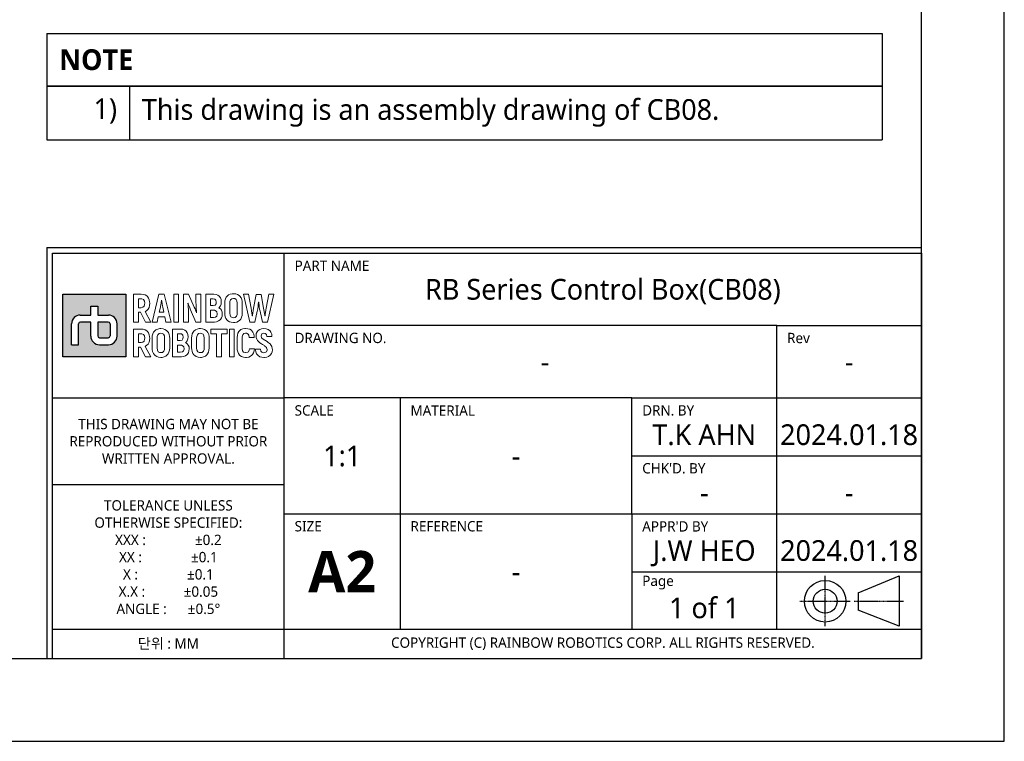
# Model space of a CAD drawing. Header units: millimetres. Extents: x 0 to 2376, y 0 to 1680.
# Tile 37 of 56: x 1703 to 2376, y 0 to 493. Entities that reach past the tile are written whole.
import ezdxf
from ezdxf.enums import TextEntityAlignment as Align

# ---------------------------------------------------------------- set-up
doc = ezdxf.new("R2010")
doc.units = ezdxf.units.MM
doc.header["$LTSCALE"] = 0.2
doc.linetypes.add('CENTER2', pattern=[1.125, 0.75, -0.125, 0.125, -0.125])
for name, color, linetype in [('02_Center Line', 1, 'CENTER2'), ('05_Section Line', 3, 'Continuous'), ('09_Table Line', 2, 'Continuous'), ('10_Drawing Template', 2, 'Continuous')]:
    doc.layers.add(name, color=color, linetype=linetype)
doc.layers.add('14_Mark', color=7, linetype='Continuous', true_color=0xe03c31)
doc.styles.add('Rainbow-2.5 Style', font='malgunsl.ttf')
doc.styles.add('Rainbow-4.0 Style', font='malgunsl.ttf')

# ---------------------------------------------------------------- blocks, each defined once
blk = doc.blocks.new('A$C5c51ae111123')
at = {"layer": '14_Mark'}
h = blk.add_hatch(color=256, dxfattribs=at)
h.dxf.hatch_style = 1
h.paths.add_polyline_path([(443.88, 76.44), (433.14, 76.44), (433.14, 65.7), (443.88, 65.7)])
h.paths.add_polyline_path([(439.1, 74.35), (439.1, 72.86), (440.9, 72.86, -0.414214), (442.38, 71.37), (442.38, 69.27, -0.414214), (440.9, 67.79), (439.39, 67.79, -0.414214), (437.91, 69.27), (437.91, 71.66), (436.12, 71.66, 0.414214), (435.82, 71.37), (435.82, 67.79), (434.63, 67.79), (434.63, 71.37, -0.414214), (436.11, 72.86), (437.91, 72.86), (437.91, 74.35)], flags=16)
h.paths.add_polyline_path([(440.89, 71.66, -0.414214), (441.19, 71.37), (441.19, 69.28, -0.414214), (440.89, 68.98), (439.4, 68.98, -0.414214), (439.1, 69.28), (439.1, 71.66)], flags=0)
h = blk.add_hatch(color=256, dxfattribs=at)
h.dxf.hatch_style = 1
h.paths.add_polyline_path([(441.19, 71.37, 0.414214), (440.89, 71.66), (439.1, 71.66), (439.1, 69.28, 0.414214), (439.4, 68.98), (440.89, 68.98, 0.414214), (441.19, 69.28)])
at = {"linetype": 'Continuous'}
for p, q in [((569.03, 25.37), (576.01, 28.26)), ((576.01, 28.26), (576.01, 19.67)), ((569.03, 25.37), (569.03, 22.41)), ((576.01, 19.67), (569.03, 22.41))]:
    blk.add_line(p, q, dxfattribs=at)
blk.add_lwpolyline([(0, 0), (594, 0), (594, 420), (0, 420)], close=True)
at = {"lineweight": 0}
for points in [[(446.5, 76.44), (445.19, 76.44), (445.19, 71.66), (446.03, 71.66), (446.03, 73.33), (446.41, 73.33)], [(447.77, 75.77), (447.59, 76.03), (447.48, 76.13), (447.21, 76.3), (446.88, 76.4), (446.5, 76.44)], [(447.7, 73.88), (447.85, 74.17), (447.94, 74.5), (447.97, 74.89), (447.96, 75.11), (447.9, 75.47), (447.77, 75.77)], [(450.45, 76.44), (449.55, 76.44), (448.38, 71.66), (449.25, 71.66), (449.44, 72.53), (450.56, 72.53)], [(450.56, 72.53), (450.75, 71.66), (451.62, 71.66), (450.45, 76.44)], [(454.6, 76.44), (453.76, 76.44), (453.76, 71.66), (454.59, 71.66), (454.59, 73.11), (454.58, 73.47), (454.57, 73.83), (454.55, 74.18), (454.52, 74.54), (454.49, 74.88), (454.51, 74.9)], [(455.97, 73.22), (455.94, 73.31), (455.8, 73.68), (455.71, 73.9), (455.59, 74.19), (454.6, 76.44)], [(455.87, 71.66), (456.7, 71.66), (456.7, 76.44)], [(456.7, 76.44), (455.87, 76.44), (455.87, 74.98), (455.88, 74.67), (455.89, 74.33), (455.92, 73.97), (455.95, 73.61), (455.99, 73.24), (455.97, 73.22)], [(458.94, 76.44), (457.55, 76.44), (457.55, 71.66), (458.98, 71.66), (459.05, 71.67), (459.41, 71.72), (459.72, 71.85), (459.99, 72.05), (460.04, 72.1), (460.22, 72.37)], [(460.04, 75.81), (459.85, 76.07), (459.62, 76.26), (459.3, 76.39), (458.94, 76.44)], [(460.04, 74.43), (460.16, 74.74), (460.2, 75.11), (460.2, 75.12), (460.16, 75.49), (460.04, 75.81)], [(462.28, 76.51), (462.08, 76.5), (461.73, 76.44), (461.43, 76.3), (461.18, 76.09), (461.05, 75.92), (460.9, 75.62), (460.81, 75.29), (460.78, 74.9), (460.78, 73.2), (460.79, 72.93), (460.87, 72.58), (460.99, 72.27)], [(460.99, 72.27), (461.18, 72.01), (461.3, 71.89), (461.58, 71.72), (461.91, 71.62), (462.28, 71.59), (462.49, 71.6), (462.84, 71.66), (463.13, 71.81), (463.39, 72.01), (463.52, 72.18), (463.66, 72.47), (463.75, 72.81), (463.78, 73.2), (463.78, 74.9), (463.77, 75.17), (463.7, 75.52), (463.57, 75.83)], [(463.57, 75.83), (463.39, 76.09), (463.26, 76.2), (462.99, 76.38), (462.66, 76.48), (462.28, 76.51)], [(464.85, 76.44), (463.98, 76.44), (465.05, 71.66)], [(465.48, 72.72), (465.46, 72.89), (465.42, 73.2), (465.35, 73.58), (465.28, 74.01), (464.85, 76.44)], [(467.02, 76.36), (466.14, 76.36), (465.72, 74.03), (465.65, 73.61), (465.58, 73.16), (465.53, 72.87), (465.51, 72.72), (465.48, 72.72)], [(467.65, 72.72), (467.64, 72.82), (467.59, 73.08), (467.53, 73.48), (467.44, 74.03), (467.02, 76.36)], [(467.22, 71.66), (468.11, 71.66), (469.18, 76.44)], [(469.18, 76.44), (468.31, 76.44), (467.89, 74.01), (467.83, 73.7), (467.76, 73.31), (467.71, 72.98), (467.68, 72.72), (467.65, 72.72)], [(446.49, 75.64), (446.65, 75.62), (446.91, 75.5), (447.06, 75.26), (447.11, 74.89), (447.1, 74.69), (447, 74.37), (446.8, 74.19), (446.49, 74.12), (446.03, 74.12)], [(446.03, 74.12), (446.03, 75.64), (446.49, 75.64)], [(449.61, 73.33), (449.8, 74.21), (449.82, 74.3), (449.87, 74.61), (449.93, 74.97), (449.99, 75.38), (450.01, 75.38)], [(450.01, 75.38), (450.04, 75.21), (450.1, 74.77), (450.16, 74.44), (450.2, 74.21), (450.39, 73.33), (449.61, 73.33)], [(454.51, 74.9), (454.52, 74.85), (454.61, 74.63), (454.75, 74.26), (454.95, 73.74), (455.87, 71.66)], [(458.81, 75.64), (459.08, 75.6), (459.28, 75.41), (459.35, 75.07), (459.31, 74.77), (459.14, 74.55), (458.84, 74.47), (458.38, 74.47)], [(458.38, 74.47), (458.38, 75.64), (458.81, 75.64)], [(460.22, 73.69), (460.05, 73.91), (459.76, 74.11), (459.84, 74.17), (460.04, 74.43)], [(462.28, 72.39), (462.08, 72.42), (461.84, 72.56), (461.7, 72.82), (461.64, 73.2), (461.64, 74.9), (461.66, 75.17), (461.78, 75.47), (461.98, 75.64), (462.28, 75.71)], [(462.28, 75.71), (462.49, 75.68), (462.73, 75.54), (462.87, 75.28), (462.92, 74.9), (462.92, 73.2), (462.9, 72.94), (462.79, 72.64), (462.59, 72.46), (462.28, 72.39)], [(465.05, 71.66), (465.94, 71.66), (466.34, 73.5), (466.36, 73.62), (466.43, 73.96), (466.48, 74.3), (466.53, 74.67), (466.57, 75.05), (466.6, 75.05)], [(466.6, 75.05), (466.61, 74.9), (466.65, 74.55), (466.69, 74.19), (466.75, 73.84), (466.82, 73.5), (467.22, 71.66)], [(446.41, 73.33), (447.26, 71.66), (448.18, 71.66), (447.22, 73.48)], [(447.22, 73.48), (447.23, 73.48), (447.49, 73.65), (447.7, 73.88)], [(458.85, 73.69), (459.05, 73.67), (459.34, 73.53), (459.43, 73.41), (459.51, 73.06), (459.51, 72.99), (459.42, 72.69), (459.2, 72.51), (458.85, 72.46), (458.38, 72.46)], [(458.38, 72.46), (458.38, 73.69), (458.85, 73.69)], [(460.22, 72.37), (460.34, 72.69), (460.37, 73.06), (460.34, 73.37), (460.22, 73.69)], [(446.5, 70.46), (445.19, 70.46), (445.19, 65.7), (446.03, 65.7), (446.03, 67.36), (446.41, 67.36)], [(446.49, 69.67), (446.65, 69.65), (446.91, 69.53), (447.06, 69.29), (447.11, 68.92), (447.1, 68.71), (447, 68.41), (446.8, 68.22), (446.49, 68.16), (446.03, 68.16)], [(446.03, 68.16), (446.03, 69.67), (446.49, 69.67)], [(447.77, 69.81), (447.59, 70.06), (447.48, 70.16), (447.21, 70.33), (446.88, 70.43), (446.5, 70.46)], [(447.7, 67.91), (447.85, 68.2), (447.94, 68.53), (447.97, 68.93), (447.96, 69.14), (447.9, 69.5), (447.77, 69.81)], [(449.88, 70.55), (449.68, 70.54), (449.33, 70.46), (449.03, 70.33), (448.78, 70.12), (448.64, 69.95), (448.5, 69.66), (448.41, 69.32), (448.38, 68.93), (448.38, 67.23), (448.39, 66.96), (448.46, 66.61), (448.59, 66.3)], [(448.59, 66.3), (448.78, 66.05), (448.9, 65.93), (449.18, 65.76), (449.5, 65.65), (449.88, 65.61), (450.08, 65.62), (450.43, 65.7), (450.73, 65.83), (450.98, 66.05), (451.11, 66.21), (451.26, 66.51), (451.35, 66.84), (451.38, 67.23), (451.38, 68.93), (451.36, 69.2), (451.3, 69.55), (451.17, 69.86)], [(449.88, 66.43), (449.67, 66.45), (449.44, 66.59), (449.29, 66.85), (449.24, 67.23), (449.24, 68.93), (449.26, 69.2), (449.37, 69.5), (449.58, 69.68), (449.88, 69.74)], [(451.17, 69.86), (450.98, 70.12), (450.86, 70.24), (450.58, 70.41), (450.25, 70.51), (449.88, 70.55)], [(449.88, 69.74), (450.09, 69.71), (450.33, 69.57), (450.47, 69.31), (450.51, 68.93), (450.51, 67.23), (450.49, 66.97), (450.38, 66.67), (450.18, 66.48), (449.88, 66.43)], [(453.29, 70.46), (451.89, 70.46), (451.89, 65.7), (453.4, 65.7), (453.76, 65.75), (454.07, 65.87), (454.34, 66.08), (454.38, 66.13), (454.57, 66.4)], [(453.16, 69.67), (453.43, 69.63), (453.63, 69.44), (453.7, 69.1), (453.65, 68.81), (453.49, 68.58), (453.19, 68.51), (452.73, 68.51)], [(452.73, 68.51), (452.73, 69.67), (453.16, 69.67)], [(454.39, 69.83), (454.2, 70.11), (453.96, 70.29), (453.65, 70.42), (453.29, 70.46)], [(454.38, 68.45), (454.51, 68.77), (454.55, 69.14), (454.55, 69.15), (454.51, 69.52), (454.39, 69.83)], [(456.63, 70.55), (456.43, 70.54), (456.08, 70.46), (455.78, 70.33), (455.53, 70.12), (455.39, 69.95), (455.25, 69.66), (455.16, 69.32), (455.13, 68.93), (455.13, 67.23), (455.14, 66.96), (455.21, 66.61), (455.34, 66.3)], [(455.34, 66.3), (455.53, 66.05), (455.66, 65.93), (455.93, 65.76), (456.26, 65.65), (456.63, 65.61), (456.83, 65.62), (457.18, 65.7), (457.48, 65.83), (457.73, 66.05), (457.87, 66.21), (458.02, 66.51), (458.1, 66.84), (458.13, 67.23), (458.13, 68.93), (458.12, 69.2), (458.05, 69.55), (457.92, 69.86)], [(456.63, 66.43), (456.42, 66.45), (456.19, 66.59), (456.04, 66.85), (455.99, 67.23), (455.99, 68.93), (456.01, 69.2), (456.12, 69.5), (456.33, 69.68), (456.63, 69.74)], [(457.92, 69.86), (457.73, 70.12), (457.61, 70.24), (457.33, 70.41), (457.01, 70.51), (456.63, 70.55)], [(456.63, 69.74), (456.84, 69.71), (457.08, 69.57), (457.22, 69.31), (457.26, 68.93), (457.26, 67.23), (457.25, 66.97), (457.14, 66.67), (456.93, 66.48), (456.63, 66.43)], [(463.05, 69.76), (462.96, 69.43), (462.93, 69.04), (462.93, 67.13), (462.93, 66.93), (463, 66.57), (463.12, 66.26), (463.31, 66.01), (463.39, 65.94), (463.65, 65.76), (463.98, 65.65), (464.36, 65.61), (464.52, 65.62), (464.88, 65.68), (465.19, 65.81), (465.44, 66.01), (465.53, 66.11), (465.7, 66.4)], [(464.36, 70.56), (464.23, 70.56), (463.87, 70.5), (463.56, 70.37), (463.31, 70.17), (463.21, 70.04), (463.05, 69.76)], [(464.36, 66.43), (464.28, 66.43), (464.01, 66.53), (463.85, 66.76), (463.79, 67.13), (463.79, 69.13), (463.87, 69.47), (464.06, 69.68), (464.35, 69.75)], [(464.35, 69.75), (464.53, 69.74), (464.82, 69.58), (464.91, 69.42), (464.99, 69.05), (465.83, 69.05), (465.81, 69.25), (465.74, 69.61), (465.61, 69.92), (465.42, 70.17), (465.34, 70.25), (465.07, 70.42), (464.74, 70.53), (464.36, 70.56)], [(467.49, 70.56), (467.46, 70.56), (467.09, 70.52), (466.77, 70.4), (466.51, 70.21), (466.31, 69.99), (466.18, 69.68), (466.14, 69.32), (466.17, 69.04), (466.28, 68.71), (466.4, 68.51), (466.64, 68.26), (466.8, 68.13), (467.1, 67.92), (467.27, 67.81), (467.56, 67.63), (467.66, 67.56), (467.91, 67.32), (467.95, 67.27), (468.05, 66.95), (468.05, 66.87), (467.91, 66.57), (467.84, 66.51), (467.49, 66.42)], [(468.76, 66.28), (468.89, 66.59), (468.93, 66.94), (468.91, 67.17), (468.83, 67.5), (468.75, 67.65), (468.55, 67.92), (468.45, 68.02), (468.16, 68.24), (468.06, 68.31), (467.76, 68.5), (467.67, 68.54), (467.38, 68.73), (467.35, 68.75), (467.1, 68.99), (466.99, 69.3), (466.99, 69.32), (467.13, 69.63), (467.15, 69.65), (467.49, 69.75)], [(468.69, 69.93), (468.49, 70.19), (468.45, 70.23), (468.19, 70.41), (467.86, 70.52), (467.49, 70.56)], [(467.49, 69.75), (467.72, 69.71), (467.93, 69.52), (468, 69.18), (468.86, 69.18), (468.86, 69.25), (468.81, 69.62), (468.69, 69.93)], [(446.41, 67.36), (447.26, 65.7), (448.18, 65.7), (447.22, 67.51)], [(447.22, 67.51), (447.23, 67.52), (447.49, 67.69), (447.7, 67.91)], [(453.2, 67.72), (453.4, 67.7), (453.69, 67.56), (453.78, 67.44), (453.86, 67.09), (453.86, 67.02), (453.77, 66.72), (453.55, 66.55), (453.2, 66.49), (452.73, 66.49)], [(452.73, 66.49), (452.73, 67.72), (453.2, 67.72)], [(454.56, 67.72), (454.39, 67.94), (454.11, 68.14), (454.18, 68.2), (454.38, 68.45)], [(454.57, 66.4), (454.68, 66.72), (454.72, 67.09), (454.69, 67.4), (454.56, 67.72)], [(465.85, 67.11), (465.01, 67.11), (464.97, 66.88), (464.83, 66.6), (464.71, 66.51), (464.36, 66.43)], [(465.7, 66.4), (465.8, 66.72), (465.85, 67.11)], [(466.9, 67.05), (466.04, 67.05), (466.05, 66.91), (466.11, 66.55), (466.24, 66.24), (466.44, 65.98), (466.51, 65.92), (466.78, 65.74), (467.11, 65.64), (467.49, 65.6), (467.61, 65.6), (467.97, 65.66), (468.28, 65.79), (468.54, 65.98), (468.56, 66), (468.76, 66.28)], [(467.49, 66.42), (467.47, 66.42), (467.15, 66.49), (466.97, 66.7), (466.9, 67.05)]]:
    blk.add_lwpolyline(points, dxfattribs=at)
for points in [[(452.08, 76.44), (452.91, 76.44), (452.91, 71.66), (452.08, 71.66), (452.08, 76.44)], [(461.18, 70.46), (458.41, 70.46), (458.41, 69.67), (459.37, 69.67), (459.37, 65.7), (460.23, 65.7), (460.23, 69.67), (461.18, 69.67)], [(461.58, 70.46), (462.42, 70.46), (462.42, 65.7), (461.58, 65.7), (461.58, 70.46)]]:
    blk.add_lwpolyline(points, close=True, dxfattribs=at)
at = {"linetype": 'Continuous'}
for radius in [3.55, 2.04]:
    blk.add_circle((563.39, 23.94), radius, dxfattribs=at)
at = {"layer": '02_Center Line'}
for p, q in [((563.39, 19.68), (563.39, 28.28)), ((559.05, 23.94), (567.65, 23.94)), ((568.33, 23.94), (576.78, 23.94))]:
    blk.add_line(p, q, dxfattribs=at)
at = {"layer": '05_Section Line', "linetype": 'Continuous'}
for q in [(430.37, 14.14), (579.86, 84.43)]:
    blk.add_line((430.37, 84.43), q, dxfattribs=at)
blk.add_lwpolyline([(579.86, 14.14), (579.86, 405.9), (14.14, 405.9), (14.14, 14.14)], close=True, dxfattribs=at)
at = {"layer": '09_Table Line'}
for p, q in [((431.36, 58.69), (431.36, 83.44)), ((431.36, 83.44), (470.96, 83.44)), ((470.96, 14.14), (470.96, 83.44)), ((470.96, 83.44), (579.86, 83.44)), ((579.86, 83.44), (579.86, 14.14)), ((555.11, 71.07), (470.96, 71.07)), ((555.11, 71.07), (579.86, 71.07)), ((555.11, 58.69), (555.11, 71.07)), ((431.36, 58.69), (470.96, 58.69)), ((431.36, 43.84), (431.36, 58.69)), ((530.36, 58.69), (470.96, 58.69)), ((490.76, 58.69), (490.76, 19.09)), ((530.36, 58.69), (555.11, 58.69)), ((530.36, 48.79), (530.36, 58.69)), ((555.11, 48.79), (555.11, 58.69)), ((555.11, 58.69), (579.86, 58.69)), ((530.36, 48.79), (555.11, 48.79)), ((530.36, 38.89), (530.36, 48.79)), ((555.11, 38.89), (555.11, 48.79)), ((555.11, 48.79), (579.86, 48.79)), ((470.96, 43.84), (431.36, 43.84)), ((431.36, 33.12), (431.36, 43.84)), ((470.96, 38.89), (579.86, 38.89)), ((530.36, 38.89), (530.36, 28.99)), ((555.11, 28.99), (555.11, 38.89)), ((431.36, 14.14), (431.36, 33.12)), ((530.36, 28.99), (530.36, 19.09)), ((530.36, 28.99), (555.11, 28.99)), ((555.11, 19.09), (555.11, 28.99)), ((555.11, 28.99), (579.86, 28.99)), ((470.96, 19.09), (431.36, 19.09)), ((579.86, 19.09), (470.96, 19.09)), ((431.36, 14.14), (470.96, 14.14)), ((470.96, 14.14), (579.86, 14.14))]:
    blk.add_line(p, q, dxfattribs=at)
at = {"layer": '14_Mark'}
for p, q in [((437.91, 72.86), (437.91, 74.35)), ((437.91, 74.35), (439.1, 74.35)), ((439.1, 74.35), (439.1, 72.86)), ((436.11, 72.86), (437.91, 72.86)), ((439.1, 72.86), (440.9, 72.86)), ((434.63, 67.79), (434.63, 71.37)), ((435.82, 67.79), (435.82, 71.37)), ((437.91, 71.66), (436.12, 71.66)), ((437.91, 69.27), (437.91, 71.66)), ((440.89, 71.66), (439.1, 71.66)), ((439.1, 71.66), (439.1, 69.28)), ((441.19, 71.37), (441.19, 69.28)), ((442.38, 71.37), (442.38, 69.27)), ((434.63, 67.79), (435.82, 67.79)), ((439.39, 67.79), (440.9, 67.79)), ((439.4, 68.98), (440.89, 68.98))]:
    blk.add_line(p, q, dxfattribs=at)
blk.add_lwpolyline([(433.14, 76.44), (443.88, 76.44), (443.88, 65.7), (433.14, 65.7)], close=True, dxfattribs=at)
for centre, radius, start, end in [((436.11, 71.37), 1.49, 90, 180), ((440.9, 71.37), 1.49, 0, 90), ((436.12, 71.37), 0.297, 90, 180), ((440.89, 71.37), 0.297, 0, 90), ((439.39, 69.27), 1.49, 180, 270), ((439.4, 69.28), 0.297, 180, 270), ((440.89, 69.28), 0.297, 270, 0), ((440.9, 69.27), 1.49, 270, 0)]:
    blk.add_arc(centre, radius, start, end, dxfattribs=at)
at = {"color": 2, "linetype": 'Continuous', "char_height": 1.7679, "width": 39.6, "attachment_point": 5, "style": 'Rainbow-4.0 Style'}
for s, insert in [('{\\C256;THIS DRAWING MAY NOT BE \\PREPRODUCED WITHOUT PRIOR \\PWRITTEN APPROVAL.}', (451.16, 51.27)), ('{\\C256;TOLERANCE UNLESS \\POTHERWISE SPECIFIED:\\PXXX :              %%P0.2\\PXX :              %%P0.1  \\PX :              %%P0.1\\PX.X :           %%P0.05\\PANGLE :      %%P0.5%%D}', (451.16, 31.47)), ('{\\C256;단위 : MM}', (451.16, 16.62))]:
    blk.add_mtext(s, dxfattribs=dict(at, insert=insert))
at = {"insert": (480.86, 28.99), "char_height": 7.0714, "width": 19.8, "attachment_point": 5, "style": 'Rainbow-4.0 Style'}
blk.add_mtext('{\\fMalgun Gothic|b1|i0|c129|p50;A2}', dxfattribs=at)
at = {"linetype": 'Continuous', "insert": (525.41, 16.67), "char_height": 1.7679, "width": 108.9, "attachment_point": 5, "style": 'Rainbow-4.0 Style'}
blk.add_mtext('COPYRIGHT (C) RAINBOW ROBOTICS CORP. ALL RIGHTS RESERVED.', dxfattribs=at)
at = {"linetype": 'Continuous', "style": 'Rainbow-4.0 Style'}
for tag, p in [('PART_NAME', (525.41, 77.26)), ('DRAWING_NO', (515.51, 64.88)), ('REV', (567.48, 64.88)), ('제도', (542.73, 52.41)), ('DATE_1', (567.48, 52.41)), ('SCALE', (480.86, 48.79)), ('MATERIAL', (510.56, 48.79)), ('검도', (542.73, 42.51)), ('DATE_2', (567.48, 42.51)), ('승인', (542.73, 32.61)), ('DATE_3', (567.48, 32.61)), ('REFERENCE', (510.56, 28.99)), ('PAGE', (542.73, 22.81))]:
    blk.add_attdef(tag, text='', height=3.54, dxfattribs=at).set_placement(p, align=Align.MIDDLE_CENTER)
at = {"layer": '10_Drawing Template', "linetype": 'Continuous', "attachment_point": 7, "style": 'Rainbow-4.0 Style'}
for s, insert, char_height in [('PART NAME', (472.73, 80.4), 1.768), ('DRAWING NO.', (472.73, 68.03), 1.7679), ('Rev', (556.88, 68.03), 1.768), ('SCALE', (472.73, 55.65), 1.768), ('MATERIAL', (492.53, 55.65), 1.768), ('DRN. BY', (532.13, 55.65), 1.768), ("CHK'D. BY", (532.13, 45.75), 1.768), ('SIZE', (472.73, 35.85), 1.768), ('REFERENCE', (492.53, 35.85), 1.768), ("APPR'D BY", (532.13, 35.85), 1.768), ('Page', (532.13, 25.95), 1.768)]:
    blk.add_mtext(s, dxfattribs=dict(at, insert=insert, char_height=char_height))
blk = doc.blocks.new('*T52')
at = {"color": 251, "transparency": 16777216}
for p, q in [((0, 0), (570.95, 0)), ((0, 0), (0, -72.68)), ((570.95, 0), (570.95, -72.68)), ((0, -35.81), (570.95, -35.81)), ((0, -35.85), (570.95, -35.85)), ((56.57, -35.85), (56.57, -72.68)), ((0, -72.68), (570.95, -72.68))]:
    blk.add_line(p, q, dxfattribs=at)
at = {"transparency": 16777216, "style": 'Rainbow-2.5 Style'}
for s, insert, char_height, width, attachment_point in [('{\\fMalgun Gothic|b1|i0|c129|p50;NOTE}', (8.49, -17.91), 14.1429, 553.9818, 4), ('1)', (48.09, -44.31), 14.143, 39.6, 3), ('This drawing is an assembly drawing of CB08.', (65.06, -54.26), 14.1429, 497.4104, 4)]:
    blk.add_mtext(s, dxfattribs=dict(at, insert=insert, char_height=char_height, width=width, attachment_point=attachment_point))

msp = doc.modelspace()

# ---------------------------------------------------------------- block references
at = {"xscale": 4, "yscale": 4, "zscale": 4}
msp.add_blockref('A$C5c51ae111123', (0, 0), dxfattribs=at).add_auto_attribs({'승인': 'J.W HEO', '검도': '-', '제도': 'T.K AHN', 'REV': '-', 'PART_NAME': 'RB Series Control Box(CB08)', 'DRAWING_NO': '-', 'SCALE': '1:1', 'MATERIAL': '-', 'REFERENCE': '-', 'PAGE': '1 of 1', 'DATE_1': '2024.01.18', 'DATE_2': '-', 'DATE_3': '2024.01.18'})
msp.add_blockref('*T52', (1721.469, 483.856))

doc.saveas('drawing.dxf')
